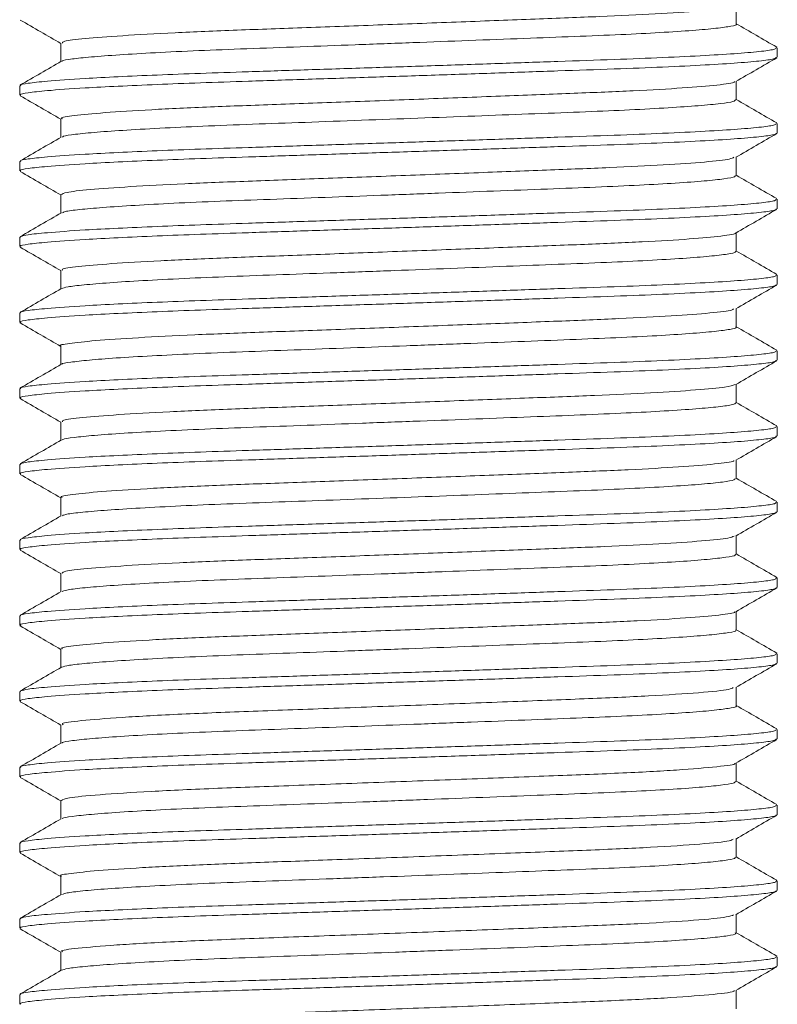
# Model space of a CAD drawing. Header units: millimetres. Extents: x 0 to 210, y 0 to 297.
# Tile 15 of 38: x 69 to 79, y 187 to 200. Entities that reach past the tile are written whole.
import ezdxf

# ---------------------------------------------------------------- set-up
doc = ezdxf.new("R2010")
doc.units = ezdxf.units.MM
doc.linetypes.add('HIDDEN', pattern=[1.905, 1.27, -0.635])
doc.layers.add('FORMAT', color=7, linetype='HIDDEN')

msp = doc.modelspace()

# ---------------------------------------------------------------- linework, layer by layer
at = {"layer": 'FORMAT', "linetype": 'Continuous', "lineweight": 15}
for p, q in [((78.051, 199.659), (78.051, 199.904)), ((69.133, 199.409), (69.133, 199.163)), ((78.592, 199.221), (78.592, 199.346)), ((78.051, 198.659), (78.051, 198.904)), ((68.592, 198.846), (68.592, 198.721)), ((69.133, 198.409), (69.133, 198.163)), ((78.592, 198.221), (78.592, 198.346)), ((78.051, 197.659), (78.051, 197.904)), ((68.592, 197.846), (68.592, 197.721)), ((69.133, 197.409), (69.133, 197.163)), ((78.592, 197.221), (78.592, 197.346)), ((68.592, 196.846), (68.592, 196.721)), ((78.051, 196.659), (78.051, 196.904)), ((69.133, 196.409), (69.133, 196.163)), ((78.592, 196.221), (78.592, 196.346)), ((68.592, 195.846), (68.592, 195.721)), ((78.051, 195.659), (78.051, 195.904)), ((69.133, 195.409), (69.133, 195.163)), ((78.592, 195.221), (78.592, 195.346)), ((78.051, 194.659), (78.051, 194.904)), ((68.592, 194.846), (68.592, 194.721)), ((69.133, 194.409), (69.133, 194.163)), ((78.592, 194.221), (78.592, 194.346)), ((68.592, 193.846), (68.592, 193.721)), ((78.051, 193.659), (78.051, 193.904)), ((69.133, 193.409), (69.133, 193.163)), ((78.592, 193.221), (78.592, 193.346)), ((68.592, 192.846), (68.592, 192.721)), ((78.051, 192.659), (78.051, 192.904)), ((69.133, 192.409), (69.133, 192.163)), ((78.592, 192.221), (78.592, 192.346)), ((78.051, 191.659), (78.051, 191.904)), ((68.592, 191.846), (68.592, 191.721)), ((69.133, 191.409), (69.133, 191.163)), ((78.592, 191.221), (78.592, 191.346)), ((68.592, 190.846), (68.592, 190.721)), ((78.051, 190.659), (78.051, 190.904)), ((69.133, 190.409), (69.133, 190.163)), ((78.592, 190.221), (78.592, 190.346)), ((68.592, 189.846), (68.592, 189.721)), ((78.051, 189.659), (78.051, 189.904)), ((69.133, 189.409), (69.133, 189.163)), ((78.592, 189.221), (78.592, 189.346)), ((78.051, 188.659), (78.051, 188.904)), ((68.592, 188.846), (68.592, 188.721)), ((69.133, 188.409), (69.133, 188.163)), ((78.592, 188.221), (78.592, 188.346)), ((68.592, 187.846), (68.592, 187.721)), ((78.051, 187.659), (78.051, 187.904)), ((69.133, 187.409), (69.133, 187.163)), ((78.592, 187.221), (78.592, 187.346)), ((68.592, 186.846), (68.592, 186.721)), ((78.051, 186.659), (78.051, 186.904))]:
    msp.add_line(p, q, dxfattribs=at)
at = {"layer": 'FORMAT', "linetype": 'Continuous', "lineweight": 0}
for p, q in [((78.586, 199.353), (78.58, 199.355)), ((68.607, 196.846), (68.598, 196.853)), ((78.586, 196.353), (78.58, 196.355)), ((78.586, 194.353), (78.581, 194.355)), ((68.607, 193.846), (68.598, 193.853)), ((78.586, 191.353), (78.58, 191.355)), ((68.607, 190.846), (68.598, 190.853)), ((78.586, 188.353), (78.579, 188.355)), ((68.607, 187.846), (68.598, 187.853))]:
    msp.add_line(p, q, dxfattribs=at)
for points, knots in [([(78.026, 199.9), (78.002, 199.89), (77.948, 199.868), (77.586, 199.832), (77.016, 199.794), (76.273, 199.759), (75.399, 199.726), (74.421, 199.688), (73.387, 199.65), (72.378, 199.612), (71.441, 199.58), (70.61, 199.544), (69.918, 199.506), (69.429, 199.468), (69.162, 199.435), (69.157, 199.416), (69.155, 199.409)], [0, 0, 0, 0, 0.060007, 0.1354, 0.210564, 0.283546, 0.355423, 0.429995, 0.505539, 0.580046, 0.651858, 0.724939, 0.800142, 0.875508, 0.949055, 1, 1, 1, 1]), ([(78.046, 199.659), (78.048, 199.658), (78.069, 199.65), (77.991, 199.631), (77.807, 199.604), (77.486, 199.575), (77.062, 199.547), (76.533, 199.52), (75.927, 199.496), (75.248, 199.47), (74.529, 199.443), (73.776, 199.414), (73.025, 199.386), (72.283, 199.359), (71.585, 199.334), (70.938, 199.309), (70.372, 199.282), (69.893, 199.253), (69.52, 199.225), (69.271, 199.198), (69.15, 199.179), (69.151, 199.169), (69.151, 199.167)], [0, 0, 0, 0, 0.003914, 0.057863, 0.113377, 0.16733, 0.222847, 0.276808, 0.332334, 0.386283, 0.441796, 0.495747, 0.551262, 0.605224, 0.66075, 0.714699, 0.770212, 0.82416, 0.879673, 0.933634, 0.989161, 1, 1, 1, 1]), ([(68.607, 198.846), (68.602, 198.849), (68.583, 198.859), (68.691, 198.878), (68.952, 198.907), (69.37, 198.937), (69.882, 198.964), (70.394, 198.987), (70.973, 199.009), (71.639, 199.031), (72.401, 199.056), (73.234, 199.083), (74.084, 199.111), (74.913, 199.139), (75.712, 199.167), (76.444, 199.191), (77.101, 199.217), (77.652, 199.244), (78.094, 199.272), (78.4, 199.3), (78.572, 199.325), (78.576, 199.34), (78.577, 199.346)], [0, 0, 0, 0, 0.014985, 0.067933, 0.122416, 0.190062, 0.234686, 0.280215, 0.32484, 0.370369, 0.423315, 0.477797, 0.530745, 0.585229, 0.638185, 0.692678, 0.745625, 0.800107, 0.853054, 0.907535, 0.960492, 1, 1, 1, 1]), ([(68.607, 198.721), (68.602, 198.724), (68.583, 198.734), (68.691, 198.753), (68.952, 198.782), (69.37, 198.812), (69.882, 198.839), (70.394, 198.862), (70.973, 198.884), (71.639, 198.906), (72.401, 198.931), (73.234, 198.958), (74.084, 198.986), (74.913, 199.014), (75.712, 199.042), (76.444, 199.066), (77.101, 199.092), (77.652, 199.119), (78.094, 199.147), (78.4, 199.175), (78.572, 199.2), (78.576, 199.215), (78.577, 199.221)], [0, 0, 0, 0, 0.014985, 0.067933, 0.122416, 0.190062, 0.234686, 0.280215, 0.32484, 0.370369, 0.423315, 0.477797, 0.530745, 0.585229, 0.638185, 0.692678, 0.745625, 0.800107, 0.853054, 0.907535, 0.960492, 1, 1, 1, 1]), ([(78.023, 198.9), (78.025, 198.897), (78.033, 198.883), (77.819, 198.854), (77.377, 198.816), (76.723, 198.778), (75.923, 198.746), (75.002, 198.711), (73.992, 198.672), (72.959, 198.634), (71.975, 198.598), (71.079, 198.566), (70.302, 198.529), (69.684, 198.49), (69.294, 198.452), (69.12, 198.427), (69.15, 198.412), (69.156, 198.409)], [0, 0, 0, 0, 0.016895, 0.091494, 0.167037, 0.241513, 0.313296, 0.38642, 0.461639, 0.536992, 0.610497, 0.6821, 0.756289, 0.831806, 0.906643, 0.978904, 1, 1, 1, 1]), ([(78.042, 198.659), (78.037, 198.652), (78.026, 198.636), (77.856, 198.61), (77.57, 198.582), (77.165, 198.554), (76.662, 198.526), (76.068, 198.501), (75.408, 198.476), (74.691, 198.449), (73.95, 198.421), (73.191, 198.393), (72.451, 198.365), (71.736, 198.34), (71.08, 198.315), (70.49, 198.288), (69.994, 198.26), (69.593, 198.232), (69.317, 198.204), (69.168, 198.183), (69.16, 198.171), (69.157, 198.167)], [0, 0, 0, 0, 0.046791, 0.100718, 0.156209, 0.210147, 0.265649, 0.319584, 0.375085, 0.429012, 0.484503, 0.538439, 0.59394, 0.647877, 0.703379, 0.757306, 0.812797, 0.866732, 0.922231, 0.976169, 1, 1, 1, 1]), ([(68.607, 197.846), (68.602, 197.849), (68.583, 197.859), (68.691, 197.878), (68.952, 197.907), (69.37, 197.937), (69.882, 197.964), (70.394, 197.987), (70.973, 198.009), (71.639, 198.031), (72.401, 198.056), (73.234, 198.083), (74.084, 198.111), (74.913, 198.139), (75.712, 198.167), (76.444, 198.191), (77.101, 198.217), (77.652, 198.244), (78.094, 198.272), (78.4, 198.3), (78.572, 198.325), (78.576, 198.34), (78.577, 198.346)], [0, 0, 0, 0, 0.014985, 0.067933, 0.122416, 0.190062, 0.234686, 0.280215, 0.32484, 0.370369, 0.423315, 0.477797, 0.530745, 0.585229, 0.638185, 0.692678, 0.745625, 0.800107, 0.853054, 0.907535, 0.960492, 1, 1, 1, 1]), ([(68.607, 197.721), (68.602, 197.724), (68.583, 197.734), (68.691, 197.753), (68.952, 197.782), (69.37, 197.812), (69.882, 197.839), (70.394, 197.862), (70.973, 197.884), (71.639, 197.906), (72.401, 197.931), (73.234, 197.958), (74.084, 197.986), (74.913, 198.014), (75.712, 198.042), (76.444, 198.066), (77.101, 198.092), (77.652, 198.119), (78.094, 198.147), (78.4, 198.175), (78.572, 198.2), (78.576, 198.215), (78.577, 198.221)], [0, 0, 0, 0, 0.014985, 0.067933, 0.122416, 0.190062, 0.234686, 0.280215, 0.32484, 0.370369, 0.423315, 0.477797, 0.530745, 0.585229, 0.638185, 0.692678, 0.745625, 0.800107, 0.853054, 0.907535, 0.960492, 1, 1, 1, 1]), ([(78.019, 197.9), (78.007, 197.892), (77.975, 197.873), (77.661, 197.838), (77.124, 197.8), (76.405, 197.764), (75.551, 197.732), (74.588, 197.695), (73.559, 197.656), (72.54, 197.618), (71.589, 197.585), (70.738, 197.551), (70.021, 197.513), (69.495, 197.474), (69.182, 197.439), (69.157, 197.418), (69.145, 197.409)], [0, 0, 0, 0, 0.048855, 0.124047, 0.199343, 0.272765, 0.344341, 0.418521, 0.493999, 0.568768, 0.640943, 0.713462, 0.7884, 0.863835, 0.937767, 1, 1, 1, 1]), ([(78.036, 197.659), (78.037, 197.654), (78.041, 197.64), (77.905, 197.616), (77.645, 197.588), (77.267, 197.56), (76.782, 197.532), (76.211, 197.507), (75.56, 197.482), (74.859, 197.455), (74.116, 197.427), (73.365, 197.399), (72.613, 197.371), (71.896, 197.345), (71.22, 197.321), (70.618, 197.294), (70.096, 197.266), (69.675, 197.238), (69.368, 197.21), (69.19, 197.187), (69.166, 197.174), (69.157, 197.168)], [0, 0, 0, 0, 0.033202, 0.088836, 0.142903, 0.198537, 0.252617, 0.308265, 0.362334, 0.41797, 0.472037, 0.527671, 0.58175, 0.637399, 0.691469, 0.747108, 0.801175, 0.85681, 0.910889, 0.966536, 1, 1, 1, 1]), ([(68.605, 196.855), (68.63, 196.863), (68.683, 196.879), (68.957, 196.907), (69.369, 196.937), (69.882, 196.964), (70.394, 196.987), (70.973, 197.009), (71.639, 197.031), (72.401, 197.056), (73.234, 197.083), (74.084, 197.111), (74.913, 197.139), (75.712, 197.167), (76.444, 197.191), (77.101, 197.217), (77.652, 197.244), (78.094, 197.272), (78.4, 197.3), (78.572, 197.325), (78.576, 197.34), (78.577, 197.346)], [0, 0, 0, 0, 0.050047, 0.105576, 0.17452, 0.22, 0.266403, 0.311883, 0.358287, 0.412249, 0.467776, 0.52174, 0.577269, 0.631242, 0.686781, 0.740744, 0.796271, 0.850234, 0.905761, 0.959734, 1, 1, 1, 1]), ([(68.607, 196.721), (68.602, 196.724), (68.583, 196.734), (68.691, 196.753), (68.952, 196.782), (69.37, 196.812), (69.882, 196.839), (70.394, 196.862), (70.973, 196.884), (71.639, 196.906), (72.401, 196.931), (73.234, 196.958), (74.084, 196.986), (74.913, 197.014), (75.712, 197.042), (76.444, 197.066), (77.101, 197.092), (77.652, 197.119), (78.094, 197.147), (78.4, 197.175), (78.572, 197.2), (78.576, 197.215), (78.577, 197.221)], [0, 0, 0, 0, 0.014985, 0.067933, 0.122416, 0.190062, 0.234686, 0.280215, 0.32484, 0.370369, 0.423315, 0.477797, 0.530745, 0.585229, 0.638185, 0.692678, 0.745625, 0.800107, 0.853054, 0.907535, 0.960492, 1, 1, 1, 1]), ([(78.036, 196.9), (78.037, 196.899), (78.053, 196.887), (77.869, 196.861), (77.468, 196.822), (76.841, 196.784), (76.064, 196.751), (75.161, 196.717), (74.162, 196.679), (73.127, 196.64), (72.133, 196.603), (71.22, 196.571), (70.421, 196.535), (69.772, 196.496), (69.343, 196.458), (69.135, 196.43), (69.155, 196.414), (69.16, 196.409)], [0, 0, 0, 0, 0.004423, 0.07871, 0.154267, 0.229086, 0.30129, 0.373929, 0.448964, 0.524466, 0.598436, 0.67001, 0.743829, 0.819295, 0.894414, 0.967244, 1, 1, 1, 1]), ([(78.035, 196.659), (78.039, 196.655), (78.053, 196.644), (77.945, 196.622), (77.716, 196.594), (77.36, 196.566), (76.902, 196.539), (76.344, 196.512), (75.715, 196.488), (75.018, 196.461), (74.288, 196.433), (73.532, 196.405), (72.783, 196.377), (72.051, 196.351), (71.369, 196.327), (70.745, 196.3), (70.207, 196.273), (69.76, 196.244), (69.428, 196.216), (69.209, 196.19), (69.167, 196.175), (69.147, 196.167)], [0, 0, 0, 0, 0.021501, 0.075432, 0.130926, 0.184865, 0.240367, 0.294308, 0.349815, 0.403746, 0.459241, 0.513177, 0.568677, 0.62262, 0.678128, 0.732059, 0.787554, 0.841488, 0.896986, 0.950929, 1, 1, 1, 1]), ([(68.607, 195.846), (68.602, 195.849), (68.583, 195.859), (68.691, 195.878), (68.952, 195.907), (69.37, 195.937), (69.882, 195.964), (70.394, 195.987), (70.973, 196.009), (71.639, 196.031), (72.401, 196.056), (73.234, 196.083), (74.084, 196.111), (74.913, 196.139), (75.712, 196.167), (76.444, 196.191), (77.101, 196.217), (77.652, 196.244), (78.094, 196.272), (78.4, 196.3), (78.572, 196.325), (78.576, 196.34), (78.577, 196.346)], [0, 0, 0, 0, 0.014985, 0.067933, 0.122416, 0.190062, 0.234686, 0.280215, 0.32484, 0.370369, 0.423315, 0.477797, 0.530745, 0.585229, 0.638185, 0.692678, 0.745625, 0.800107, 0.853054, 0.907535, 0.960492, 1, 1, 1, 1]), ([(68.607, 195.721), (68.602, 195.724), (68.583, 195.734), (68.691, 195.753), (68.952, 195.782), (69.37, 195.812), (69.882, 195.839), (70.394, 195.862), (70.973, 195.884), (71.639, 195.906), (72.401, 195.931), (73.234, 195.958), (74.084, 195.986), (74.913, 196.014), (75.712, 196.042), (76.444, 196.066), (77.101, 196.092), (77.652, 196.119), (78.094, 196.147), (78.4, 196.175), (78.572, 196.2), (78.576, 196.215), (78.577, 196.221)], [0, 0, 0, 0, 0.014985, 0.067933, 0.122416, 0.190062, 0.234686, 0.280215, 0.32484, 0.370369, 0.423315, 0.477797, 0.530745, 0.585229, 0.638185, 0.692678, 0.745625, 0.800107, 0.853054, 0.907535, 0.960492, 1, 1, 1, 1]), ([(78.015, 195.9), (78.011, 195.894), (77.999, 195.877), (77.728, 195.845), (77.228, 195.806), (76.534, 195.77), (75.701, 195.737), (74.754, 195.701), (73.73, 195.663), (72.704, 195.624), (71.74, 195.59), (70.869, 195.557), (70.13, 195.519), (69.559, 195.48), (69.234, 195.443), (69.1, 195.421), (69.136, 195.409), (69.138, 195.409)], [0, 0, 0, 0, 0.0355064, 0.1105251, 0.1859818, 0.2598782, 0.3314145, 0.4052343, 0.4806725, 0.555734, 0.6284815, 0.7005253, 0.7752278, 0.8507581, 0.9251066, 0.9967904, 1, 1, 1, 1]), ([(78.042, 195.659), (78.045, 195.658), (78.065, 195.648), (77.98, 195.629), (77.779, 195.601), (77.451, 195.573), (77.012, 195.545), (76.48, 195.518), (75.86, 195.494), (75.182, 195.467), (74.453, 195.44), (73.706, 195.412), (72.948, 195.384), (72.216, 195.357), (71.516, 195.332), (70.881, 195.306), (70.318, 195.279), (69.854, 195.251), (69.488, 195.223), (69.255, 195.195), (69.143, 195.178), (69.147, 195.168), (69.147, 195.168)], [0, 0, 0, 0, 0.008957, 0.064462, 0.1184, 0.173901, 0.22785, 0.283364, 0.337307, 0.392815, 0.446753, 0.502254, 0.556202, 0.611715, 0.66566, 0.72117, 0.775107, 0.830608, 0.884555, 0.940067, 0.994013, 1, 1, 1, 1]), ([(68.607, 194.846), (68.602, 194.849), (68.583, 194.859), (68.691, 194.878), (68.952, 194.907), (69.37, 194.937), (69.882, 194.964), (70.394, 194.987), (70.973, 195.009), (71.639, 195.031), (72.401, 195.056), (73.234, 195.083), (74.084, 195.111), (74.913, 195.139), (75.712, 195.167), (76.444, 195.191), (77.101, 195.217), (77.652, 195.244), (78.094, 195.272), (78.4, 195.3), (78.572, 195.325), (78.576, 195.34), (78.577, 195.346)], [0, 0, 0, 0, 0.014985, 0.067933, 0.122416, 0.190062, 0.234686, 0.280215, 0.32484, 0.370369, 0.423315, 0.477797, 0.530745, 0.585229, 0.638185, 0.692678, 0.745625, 0.800107, 0.853054, 0.907535, 0.960492, 1, 1, 1, 1]), ([(68.607, 194.721), (68.602, 194.724), (68.583, 194.734), (68.691, 194.753), (68.952, 194.782), (69.37, 194.812), (69.882, 194.839), (70.394, 194.862), (70.973, 194.884), (71.639, 194.906), (72.401, 194.931), (73.234, 194.958), (74.084, 194.986), (74.913, 195.014), (75.712, 195.042), (76.444, 195.066), (77.101, 195.092), (77.652, 195.119), (78.094, 195.147), (78.4, 195.175), (78.572, 195.2), (78.576, 195.215), (78.577, 195.221)], [0, 0, 0, 0, 0.014985, 0.067933, 0.122416, 0.190062, 0.234686, 0.280215, 0.32484, 0.370369, 0.423315, 0.477797, 0.530745, 0.585229, 0.638185, 0.692678, 0.745625, 0.800107, 0.853054, 0.907535, 0.960492, 1, 1, 1, 1]), ([(78.035, 194.9), (78.003, 194.889), (77.934, 194.866), (77.545, 194.829), (76.957, 194.79), (76.201, 194.756), (75.317, 194.723), (74.332, 194.685), (73.297, 194.646), (72.292, 194.609), (71.363, 194.577), (70.543, 194.541), (69.866, 194.503), (69.398, 194.464), (69.153, 194.433), (69.157, 194.416), (69.159, 194.409)], [0, 0, 0, 0, 0.0677976, 0.1431989, 0.2181942, 0.2908507, 0.3628894, 0.4375726, 0.5130539, 0.5873254, 0.6589456, 0.7322332, 0.8074786, 0.8827103, 0.9559591, 1, 1, 1, 1]), ([(78.047, 194.659), (78.038, 194.651), (78.019, 194.634), (77.834, 194.607), (77.534, 194.579), (77.121, 194.551), (76.605, 194.524), (76.008, 194.499), (75.337, 194.473), (74.623, 194.446), (73.872, 194.418), (73.121, 194.39), (72.376, 194.362), (71.672, 194.337), (71.016, 194.312), (70.44, 194.285), (69.948, 194.257), (69.562, 194.229), (69.296, 194.201), (69.161, 194.182), (69.156, 194.171), (69.155, 194.168)], [0, 0, 0, 0, 0.05106, 0.106693, 0.160761, 0.216396, 0.270472, 0.326118, 0.380183, 0.435815, 0.489881, 0.545513, 0.59959, 0.655236, 0.7093, 0.764933, 0.818996, 0.874627, 0.928704, 0.98435, 1, 1, 1, 1]), ([(68.605, 193.855), (68.63, 193.863), (68.683, 193.879), (68.957, 193.907), (69.369, 193.937), (69.882, 193.964), (70.394, 193.987), (70.973, 194.009), (71.639, 194.031), (72.401, 194.056), (73.234, 194.083), (74.084, 194.111), (74.913, 194.139), (75.712, 194.167), (76.444, 194.191), (77.101, 194.217), (77.652, 194.244), (78.094, 194.272), (78.4, 194.3), (78.572, 194.325), (78.576, 194.34), (78.577, 194.346)], [0, 0, 0, 0, 0.050066, 0.105594, 0.174537, 0.220016, 0.266418, 0.311897, 0.3583, 0.412261, 0.467787, 0.52175, 0.577278, 0.63125, 0.686787, 0.740749, 0.796276, 0.850237, 0.905763, 0.959735, 1, 1, 1, 1]), ([(68.607, 193.721), (68.602, 193.724), (68.583, 193.734), (68.691, 193.753), (68.952, 193.782), (69.37, 193.812), (69.882, 193.839), (70.394, 193.862), (70.973, 193.884), (71.639, 193.906), (72.401, 193.931), (73.234, 193.958), (74.084, 193.986), (74.913, 194.014), (75.712, 194.042), (76.444, 194.066), (77.101, 194.092), (77.652, 194.119), (78.094, 194.147), (78.4, 194.175), (78.572, 194.2), (78.576, 194.215), (78.577, 194.221)], [0, 0, 0, 0, 0.014985, 0.067933, 0.122416, 0.190062, 0.234686, 0.280215, 0.32484, 0.370369, 0.423315, 0.477797, 0.530745, 0.585229, 0.638185, 0.692678, 0.745625, 0.800107, 0.853054, 0.907535, 0.960492, 1, 1, 1, 1]), ([(78.019, 193.899), (78.019, 193.896), (78.021, 193.881), (77.789, 193.851), (77.326, 193.813), (76.658, 193.775), (75.847, 193.743), (74.917, 193.707), (73.901, 193.669), (72.87, 193.631), (71.893, 193.595), (71.005, 193.563), (70.241, 193.525), (69.639, 193.487), (69.272, 193.449), (69.113, 193.425), (69.146, 193.411), (69.151, 193.409)], [0, 0, 0, 0, 0.022946, 0.09775, 0.173324, 0.247657, 0.319349, 0.392771, 0.468126, 0.543438, 0.616737, 0.688488, 0.762913, 0.838495, 0.913222, 0.985278, 1, 1, 1, 1]), ([(78.037, 193.659), (78.036, 193.653), (78.034, 193.638), (77.884, 193.613), (77.614, 193.585), (77.222, 193.557), (76.732, 193.53), (76.148, 193.504), (75.496, 193.48), (74.785, 193.452), (74.046, 193.424), (73.287, 193.396), (72.544, 193.369), (71.824, 193.343), (71.16, 193.318), (70.56, 193.291), (70.052, 193.263), (69.638, 193.235), (69.346, 193.208), (69.179, 193.185), (69.162, 193.172), (69.156, 193.167)], [0, 0, 0, 0, 0.039137, 0.093062, 0.14855, 0.202484, 0.257983, 0.311917, 0.367416, 0.42134, 0.476829, 0.530762, 0.586259, 0.640194, 0.695694, 0.749619, 0.805107, 0.859039, 0.914534, 0.96847, 1, 1, 1, 1]), ([(68.607, 192.846), (68.602, 192.849), (68.583, 192.859), (68.691, 192.878), (68.952, 192.907), (69.37, 192.937), (69.882, 192.964), (70.394, 192.987), (70.973, 193.009), (71.639, 193.031), (72.401, 193.056), (73.234, 193.083), (74.084, 193.111), (74.913, 193.139), (75.712, 193.167), (76.444, 193.191), (77.101, 193.217), (77.652, 193.244), (78.094, 193.272), (78.4, 193.3), (78.572, 193.325), (78.576, 193.34), (78.577, 193.346)], [0, 0, 0, 0, 0.014985, 0.067933, 0.122416, 0.190062, 0.234686, 0.280215, 0.32484, 0.370369, 0.423315, 0.477797, 0.530745, 0.585229, 0.638185, 0.692678, 0.745625, 0.800107, 0.853054, 0.907535, 0.960492, 1, 1, 1, 1]), ([(68.607, 192.721), (68.602, 192.724), (68.583, 192.734), (68.691, 192.753), (68.952, 192.782), (69.37, 192.812), (69.882, 192.839), (70.394, 192.862), (70.973, 192.884), (71.639, 192.906), (72.401, 192.931), (73.234, 192.958), (74.084, 192.986), (74.913, 193.014), (75.712, 193.042), (76.444, 193.066), (77.101, 193.092), (77.652, 193.119), (78.094, 193.147), (78.4, 193.175), (78.572, 193.2), (78.576, 193.215), (78.577, 193.221)], [0, 0, 0, 0, 0.014985, 0.067933, 0.122416, 0.190062, 0.234686, 0.280215, 0.32484, 0.370369, 0.423315, 0.477797, 0.530745, 0.585229, 0.638185, 0.692678, 0.745625, 0.800107, 0.853054, 0.907535, 0.960492, 1, 1, 1, 1]), ([(78.021, 192.9), (78.003, 192.891), (77.96, 192.87), (77.622, 192.835), (77.067, 192.797), (76.335, 192.761), (75.471, 192.729), (74.5, 192.691), (73.468, 192.653), (72.454, 192.615), (71.51, 192.582), (70.67, 192.547), (69.966, 192.509), (69.459, 192.471), (69.171, 192.437), (69.157, 192.417), (69.151, 192.409)], [0, 0, 0, 0, 0.054329, 0.129639, 0.2048763, 0.2780755, 0.3497926, 0.4241912, 0.4997162, 0.5743575, 0.6463214, 0.7191484, 0.7942383, 0.8696483, 0.9433863, 1, 1, 1, 1]), ([(78.035, 192.659), (78.039, 192.655), (78.049, 192.642), (77.929, 192.62), (77.685, 192.592), (77.321, 192.563), (76.849, 192.536), (76.289, 192.51), (75.646, 192.485), (74.952, 192.459), (74.212, 192.431), (73.461, 192.403), (72.707, 192.375), (71.985, 192.348), (71.303, 192.324), (70.691, 192.298), (70.157, 192.27), (69.723, 192.242), (69.401, 192.214), (69.2, 192.189), (69.166, 192.174), (69.151, 192.168)], [0, 0, 0, 0, 0.0266148, 0.0821179, 0.1360558, 0.1915571, 0.2455081, 0.3010241, 0.3549652, 0.4104707, 0.4644093, 0.5199114, 0.573862, 0.6293775, 0.6833206, 0.7388283, 0.7927671, 0.8482694, 0.9022194, 0.9577341, 1, 1, 1, 1]), ([(68.607, 191.846), (68.602, 191.849), (68.583, 191.859), (68.691, 191.878), (68.952, 191.907), (69.37, 191.937), (69.882, 191.964), (70.394, 191.987), (70.973, 192.009), (71.639, 192.031), (72.401, 192.056), (73.234, 192.083), (74.084, 192.111), (74.913, 192.139), (75.712, 192.167), (76.444, 192.191), (77.101, 192.217), (77.652, 192.244), (78.094, 192.272), (78.4, 192.3), (78.572, 192.325), (78.576, 192.34), (78.577, 192.346)], [0, 0, 0, 0, 0.014985, 0.067933, 0.122416, 0.190062, 0.234686, 0.280215, 0.32484, 0.370369, 0.423315, 0.477797, 0.530745, 0.585229, 0.638185, 0.692678, 0.745625, 0.800107, 0.853054, 0.907535, 0.960492, 1, 1, 1, 1]), ([(68.607, 191.721), (68.602, 191.724), (68.583, 191.734), (68.691, 191.753), (68.952, 191.782), (69.37, 191.812), (69.882, 191.839), (70.394, 191.862), (70.973, 191.884), (71.639, 191.906), (72.401, 191.931), (73.234, 191.958), (74.084, 191.986), (74.913, 192.014), (75.712, 192.042), (76.444, 192.066), (77.101, 192.092), (77.652, 192.119), (78.094, 192.147), (78.4, 192.175), (78.572, 192.2), (78.576, 192.215), (78.577, 192.221)], [0, 0, 0, 0, 0.014985, 0.067933, 0.122416, 0.190062, 0.234686, 0.280215, 0.32484, 0.370369, 0.423315, 0.477797, 0.530745, 0.585229, 0.638185, 0.692678, 0.745625, 0.800107, 0.853054, 0.907535, 0.960492, 1, 1, 1, 1]), ([(78.028, 191.9), (78.03, 191.898), (78.043, 191.885), (77.844, 191.857), (77.42, 191.819), (76.779, 191.781), (75.99, 191.748), (75.077, 191.713), (74.072, 191.675), (73.038, 191.637), (72.049, 191.6), (71.144, 191.568), (70.357, 191.532), (69.725, 191.493), (69.316, 191.455), (69.127, 191.428), (69.152, 191.413), (69.159, 191.409)], [0, 0, 0, 0, 0.01206, 0.0864714, 0.1619801, 0.2365763, 0.3084884, 0.3813438, 0.4564351, 0.5318169, 0.6054991, 0.6770199, 0.7509945, 0.8264464, 0.9013746, 0.9738589, 1, 1, 1, 1]), ([(78.038, 191.659), (78.042, 191.657), (78.06, 191.646), (77.965, 191.626), (77.753, 191.598), (77.411, 191.57), (76.966, 191.542), (76.42, 191.515), (75.799, 191.491), (75.11, 191.465), (74.383, 191.437), (73.628, 191.409), (72.878, 191.381), (72.142, 191.354), (71.454, 191.33), (70.82, 191.304), (70.271, 191.276), (69.81, 191.248), (69.464, 191.22), (69.225, 191.193), (69.171, 191.177), (69.145, 191.168)], [0, 0, 0, 0, 0.014834, 0.068879, 0.124491, 0.178543, 0.234161, 0.288218, 0.343843, 0.397888, 0.4535, 0.50755, 0.563166, 0.617223, 0.672849, 0.726894, 0.782507, 0.836554, 0.892168, 0.946226, 1, 1, 1, 1]), ([(68.605, 190.855), (68.63, 190.863), (68.682, 190.879), (68.957, 190.907), (69.369, 190.937), (69.882, 190.964), (70.394, 190.987), (70.973, 191.009), (71.639, 191.031), (72.401, 191.056), (73.234, 191.083), (74.084, 191.111), (74.913, 191.139), (75.712, 191.167), (76.444, 191.191), (77.101, 191.217), (77.652, 191.244), (78.094, 191.272), (78.4, 191.3), (78.572, 191.325), (78.576, 191.34), (78.577, 191.346)], [0, 0, 0, 0, 0.050153, 0.105676, 0.174612, 0.220087, 0.266485, 0.31196, 0.358359, 0.412315, 0.467835, 0.521794, 0.577317, 0.631283, 0.686816, 0.740773, 0.796294, 0.850251, 0.905771, 0.959738, 1, 1, 1, 1]), ([(68.607, 190.721), (68.602, 190.724), (68.583, 190.734), (68.691, 190.753), (68.952, 190.782), (69.37, 190.812), (69.882, 190.839), (70.394, 190.862), (70.973, 190.884), (71.639, 190.906), (72.401, 190.931), (73.234, 190.958), (74.084, 190.986), (74.913, 191.014), (75.712, 191.042), (76.444, 191.066), (77.101, 191.092), (77.652, 191.119), (78.094, 191.147), (78.4, 191.175), (78.572, 191.2), (78.576, 191.215), (78.577, 191.221)], [0, 0, 0, 0, 0.014985, 0.067933, 0.122416, 0.190062, 0.234686, 0.280215, 0.32484, 0.370369, 0.423315, 0.477797, 0.530745, 0.585229, 0.638185, 0.692678, 0.745625, 0.800107, 0.853054, 0.907535, 0.960492, 1, 1, 1, 1]), ([(78.009, 190.899), (77.998, 190.891), (77.967, 190.87), (77.589, 190.832), (76.937, 190.789), (76.065, 190.751), (75.037, 190.712), (73.899, 190.669), (72.742, 190.626), (71.655, 190.587), (70.693, 190.549), (69.903, 190.506), (69.378, 190.463), (69.129, 190.431), (69.158, 190.414), (69.167, 190.409)], [0, 0, 0, 0, 0.051015, 0.135809, 0.220294, 0.301748, 0.383712, 0.468398, 0.553022, 0.634815, 0.716429, 0.800986, 0.885729, 0.967865, 1, 1, 1, 1]), ([(78.049, 190.659), (78.05, 190.659), (78.071, 190.65), (77.995, 190.632), (77.813, 190.604), (77.499, 190.576), (77.074, 190.548), (76.553, 190.521), (75.943, 190.497), (75.272, 190.471), (74.547, 190.443), (73.802, 190.415), (73.044, 190.387), (72.308, 190.36), (71.602, 190.335), (70.959, 190.31), (70.385, 190.282), (69.908, 190.254), (69.528, 190.226), (69.278, 190.199), (69.152, 190.18), (69.152, 190.169), (69.153, 190.167)], [0, 0, 0, 0, 0.001288, 0.056776, 0.110695, 0.166177, 0.220107, 0.275601, 0.329527, 0.385016, 0.438935, 0.494417, 0.548346, 0.603839, 0.657766, 0.713258, 0.767177, 0.822659, 0.876586, 0.932078, 0.986007, 1, 1, 1, 1]), ([(68.607, 189.846), (68.602, 189.849), (68.583, 189.859), (68.691, 189.878), (68.952, 189.907), (69.37, 189.937), (69.882, 189.964), (70.394, 189.987), (70.973, 190.009), (71.639, 190.031), (72.401, 190.056), (73.234, 190.083), (74.084, 190.111), (74.913, 190.139), (75.712, 190.167), (76.444, 190.191), (77.101, 190.217), (77.652, 190.244), (78.094, 190.272), (78.4, 190.3), (78.572, 190.325), (78.576, 190.34), (78.577, 190.346)], [0, 0, 0, 0, 0.014985, 0.067933, 0.122416, 0.190062, 0.234686, 0.280215, 0.32484, 0.370369, 0.423315, 0.477797, 0.530745, 0.585229, 0.638185, 0.692678, 0.745625, 0.800107, 0.853054, 0.907535, 0.960492, 1, 1, 1, 1]), ([(68.607, 189.721), (68.602, 189.724), (68.583, 189.734), (68.691, 189.753), (68.952, 189.782), (69.37, 189.812), (69.882, 189.839), (70.394, 189.862), (70.973, 189.884), (71.639, 189.906), (72.401, 189.931), (73.234, 189.958), (74.084, 189.986), (74.913, 190.014), (75.712, 190.042), (76.444, 190.066), (77.101, 190.092), (77.652, 190.119), (78.094, 190.147), (78.4, 190.175), (78.572, 190.2), (78.576, 190.215), (78.577, 190.221)], [0, 0, 0, 0, 0.014985, 0.067933, 0.122416, 0.190062, 0.234686, 0.280215, 0.32484, 0.370369, 0.423315, 0.477797, 0.530745, 0.585229, 0.638185, 0.692678, 0.745625, 0.800107, 0.853054, 0.907535, 0.960492, 1, 1, 1, 1]), ([(78.03, 189.9), (78.032, 189.898), (78.053, 189.884), (77.819, 189.854), (77.312, 189.811), (76.537, 189.769), (75.586, 189.733), (74.498, 189.691), (73.336, 189.648), (72.206, 189.606), (71.172, 189.57), (70.286, 189.528), (69.616, 189.485), (69.202, 189.444), (69.162, 189.42), (69.143, 189.409)], [0, 0, 0, 0, 0.008113, 0.091888, 0.176834, 0.260107, 0.340727, 0.424271, 0.509229, 0.592754, 0.673371, 0.756665, 0.841613, 0.92537, 1, 1, 1, 1]), ([(78.042, 189.659), (78.038, 189.652), (78.028, 189.637), (77.864, 189.611), (77.579, 189.582), (77.18, 189.554), (76.676, 189.527), (76.089, 189.502), (75.426, 189.477), (74.716, 189.45), (73.969, 189.421), (73.217, 189.393), (72.469, 189.366), (71.759, 189.34), (71.096, 189.316), (70.509, 189.289), (70.005, 189.261), (69.605, 189.232), (69.323, 189.205), (69.171, 189.183), (69.16, 189.171), (69.156, 189.168)], [0, 0, 0, 0, 0.044216, 0.099738, 0.153696, 0.209218, 0.263187, 0.318722, 0.372678, 0.428199, 0.482155, 0.537675, 0.591644, 0.647179, 0.701136, 0.756659, 0.810615, 0.866136, 0.920104, 0.975639, 1, 1, 1, 1]), ([(68.607, 188.846), (68.602, 188.849), (68.583, 188.859), (68.691, 188.878), (68.952, 188.907), (69.37, 188.937), (69.882, 188.964), (70.394, 188.987), (70.973, 189.009), (71.639, 189.031), (72.401, 189.056), (73.234, 189.083), (74.084, 189.111), (74.913, 189.139), (75.712, 189.167), (76.444, 189.191), (77.101, 189.217), (77.652, 189.244), (78.094, 189.272), (78.4, 189.3), (78.572, 189.325), (78.576, 189.34), (78.577, 189.346)], [0, 0, 0, 0, 0.014985, 0.067933, 0.122416, 0.190062, 0.234686, 0.280215, 0.32484, 0.370369, 0.423315, 0.477797, 0.530745, 0.585229, 0.638185, 0.692678, 0.745625, 0.800107, 0.853054, 0.907535, 0.960492, 1, 1, 1, 1]), ([(68.607, 188.721), (68.602, 188.724), (68.583, 188.734), (68.691, 188.753), (68.952, 188.782), (69.37, 188.812), (69.882, 188.839), (70.394, 188.862), (70.973, 188.884), (71.639, 188.906), (72.401, 188.931), (73.234, 188.958), (74.084, 188.986), (74.913, 189.014), (75.712, 189.042), (76.444, 189.066), (77.101, 189.092), (77.652, 189.119), (78.094, 189.147), (78.4, 189.175), (78.572, 189.2), (78.576, 189.215), (78.577, 189.221)], [0, 0, 0, 0, 0.014985, 0.067933, 0.122416, 0.190062, 0.234686, 0.280215, 0.32484, 0.370369, 0.423315, 0.477797, 0.530745, 0.585229, 0.638185, 0.692678, 0.745625, 0.800107, 0.853054, 0.907535, 0.960492, 1, 1, 1, 1]), ([(78.01, 188.9), (78, 188.892), (77.975, 188.871), (77.607, 188.833), (76.964, 188.79), (76.098, 188.752), (75.076, 188.714), (73.941, 188.67), (72.823, 188.629), (71.811, 188.592), (70.933, 188.559), (70.181, 188.522), (69.596, 188.483), (69.251, 188.446), (69.106, 188.423), (69.141, 188.41), (69.145, 188.409)], [0, 0, 0, 0, 0.049142, 0.1337695, 0.2181908, 0.2996584, 0.3813591, 0.46587, 0.5504219, 0.6234004, 0.6952508, 0.7697958, 0.8453226, 0.9198208, 0.9916237, 1, 1, 1, 1]), ([(78.035, 188.659), (78.037, 188.654), (78.042, 188.641), (77.909, 188.617), (77.656, 188.589), (77.278, 188.561), (76.8, 188.533), (76.226, 188.507), (75.583, 188.483), (74.877, 188.456), (74.142, 188.428), (73.384, 188.4), (72.638, 188.372), (71.913, 188.346), (71.242, 188.322), (70.632, 188.295), (70.112, 188.267), (69.685, 188.239), (69.377, 188.211), (69.193, 188.187), (69.167, 188.174), (69.157, 188.168)], [0, 0, 0, 0, 0.032711, 0.086745, 0.142347, 0.19639, 0.252, 0.306045, 0.361657, 0.415692, 0.471293, 0.525335, 0.580944, 0.634989, 0.690603, 0.744638, 0.800239, 0.854279, 0.909886, 0.963933, 1, 1, 1, 1]), ([(68.605, 187.855), (68.63, 187.863), (68.682, 187.879), (68.957, 187.907), (69.369, 187.937), (69.882, 187.964), (70.394, 187.987), (70.973, 188.009), (71.639, 188.031), (72.401, 188.056), (73.234, 188.083), (74.084, 188.111), (74.913, 188.139), (75.712, 188.167), (76.444, 188.191), (77.101, 188.217), (77.652, 188.244), (78.094, 188.272), (78.4, 188.3), (78.572, 188.325), (78.576, 188.34), (78.577, 188.346)], [0, 0, 0, 0, 0.050298, 0.105812, 0.174738, 0.220206, 0.266597, 0.312065, 0.358456, 0.412404, 0.467916, 0.521867, 0.577381, 0.63134, 0.686864, 0.740812, 0.796325, 0.850274, 0.905786, 0.959745, 1, 1, 1, 1]), ([(68.607, 187.721), (68.602, 187.724), (68.583, 187.734), (68.691, 187.753), (68.952, 187.782), (69.37, 187.812), (69.882, 187.839), (70.394, 187.862), (70.973, 187.884), (71.639, 187.906), (72.401, 187.931), (73.234, 187.958), (74.084, 187.986), (74.913, 188.014), (75.712, 188.042), (76.444, 188.066), (77.101, 188.092), (77.652, 188.119), (78.094, 188.147), (78.4, 188.175), (78.572, 188.2), (78.576, 188.215), (78.577, 188.221)], [0, 0, 0, 0, 0.014985, 0.067933, 0.122416, 0.190062, 0.234686, 0.280215, 0.32484, 0.370369, 0.423315, 0.477797, 0.530745, 0.585229, 0.638185, 0.692678, 0.745625, 0.800107, 0.853054, 0.907535, 0.960492, 1, 1, 1, 1]), ([(78.015, 187.899), (77.994, 187.89), (77.946, 187.867), (77.527, 187.827), (76.847, 187.784), (75.955, 187.747), (74.913, 187.707), (73.767, 187.664), (72.615, 187.621), (71.539, 187.583), (70.594, 187.544), (69.828, 187.501), (69.337, 187.458), (69.116, 187.429), (69.154, 187.412), (69.162, 187.409)], [0, 0, 0, 0, 0.060621, 0.145532, 0.22981, 0.310915, 0.393322, 0.478152, 0.562597, 0.643963, 0.726041, 0.81077, 0.89536, 0.977049, 1, 1, 1, 1]), ([(78.037, 187.659), (78.04, 187.656), (78.055, 187.644), (77.951, 187.623), (77.724, 187.595), (77.374, 187.567), (76.915, 187.539), (76.365, 187.513), (75.731, 187.489), (75.043, 187.462), (74.307, 187.434), (73.558, 187.406), (72.802, 187.378), (72.076, 187.351), (71.386, 187.327), (70.765, 187.301), (70.219, 187.273), (69.773, 187.245), (69.435, 187.217), (69.211, 187.191), (69.166, 187.175), (69.144, 187.167)], [0, 0, 0, 0, 0.01898, 0.074453, 0.128361, 0.183832, 0.237753, 0.293237, 0.347149, 0.402625, 0.456534, 0.512005, 0.565925, 0.621409, 0.675323, 0.730801, 0.784709, 0.840181, 0.8941, 0.949583, 1, 1, 1, 1]), ([(68.607, 186.846), (68.602, 186.849), (68.583, 186.859), (68.691, 186.878), (68.952, 186.907), (69.37, 186.937), (69.882, 186.964), (70.394, 186.987), (70.973, 187.009), (71.639, 187.031), (72.401, 187.056), (73.234, 187.083), (74.084, 187.111), (74.913, 187.139), (75.712, 187.167), (76.444, 187.191), (77.101, 187.217), (77.652, 187.244), (78.094, 187.272), (78.4, 187.3), (78.572, 187.325), (78.576, 187.34), (78.577, 187.346)], [0, 0, 0, 0, 0.014985, 0.067933, 0.122416, 0.190062, 0.234686, 0.280215, 0.32484, 0.370369, 0.423315, 0.477797, 0.530745, 0.585229, 0.638185, 0.692678, 0.745625, 0.800107, 0.853054, 0.907535, 0.960492, 1, 1, 1, 1]), ([(68.607, 186.721), (68.602, 186.724), (68.583, 186.734), (68.691, 186.753), (68.952, 186.782), (69.37, 186.812), (69.882, 186.839), (70.394, 186.862), (70.973, 186.884), (71.639, 186.906), (72.401, 186.931), (73.234, 186.958), (74.084, 186.986), (74.913, 187.014), (75.712, 187.042), (76.444, 187.066), (77.101, 187.092), (77.652, 187.119), (78.094, 187.147), (78.4, 187.175), (78.572, 187.2), (78.576, 187.215), (78.577, 187.221)], [0, 0, 0, 0, 0.014985, 0.067933, 0.122416, 0.190062, 0.234686, 0.280215, 0.32484, 0.370369, 0.423315, 0.477797, 0.530745, 0.585229, 0.638185, 0.692678, 0.745625, 0.800107, 0.853054, 0.907535, 0.960492, 1, 1, 1, 1]), ([(78.019, 186.9), (78.022, 186.897), (78.036, 186.881), (77.776, 186.849), (77.234, 186.806), (76.437, 186.765), (75.469, 186.729), (74.368, 186.686), (73.205, 186.643), (72.082, 186.602), (71.064, 186.565), (70.197, 186.523), (69.557, 186.48), (69.184, 186.441), (69.163, 186.419), (69.154, 186.409)], [0, 0, 0, 0, 0.017522, 0.101566, 0.18646, 0.26937, 0.350083, 0.433922, 0.518856, 0.602042, 0.682672, 0.766286, 0.851238, 0.934682, 1, 1, 1, 1])]:
    msp.add_open_spline(points, degree=3, knots=knots, dxfattribs=at)
at = {"layer": 'FORMAT', "linetype": 'Continuous', "lineweight": 15}
for points, knots in [([(68.599, 199.713), (68.689, 199.661), (68.867, 199.558), (69.046, 199.455), (69.133, 199.404)], [0, 0, 0, 0, 0.507427, 1, 1, 1, 1]), ([(78.584, 199.355), (78.493, 199.407), (78.316, 199.51), (78.138, 199.613), (78.051, 199.663)], [0, 0, 0, 0, 0.5085206, 1, 1, 1, 1]), ([(69.141, 199.168), (69.051, 199.115), (68.87, 199.011), (68.689, 198.906), (68.599, 198.854)], [0, 0, 0, 0, 0.4999664, 1, 1, 1, 1]), ([(78.043, 198.9), (78.133, 198.952), (78.314, 199.057), (78.495, 199.161), (78.585, 199.213)], [0, 0, 0, 0, 0.499968, 1, 1, 1, 1]), ([(68.599, 198.713), (68.689, 198.661), (68.867, 198.558), (69.045, 198.455), (69.133, 198.404)], [0, 0, 0, 0, 0.507093, 1, 1, 1, 1]), ([(78.585, 198.354), (78.495, 198.406), (78.317, 198.509), (78.139, 198.612), (78.051, 198.663)], [0, 0, 0, 0, 0.506808, 1, 1, 1, 1]), ([(69.141, 198.168), (69.051, 198.115), (68.87, 198.011), (68.689, 197.906), (68.599, 197.854)], [0, 0, 0, 0, 0.4999661, 1, 1, 1, 1]), ([(78.044, 197.9), (78.134, 197.953), (78.315, 198.057), (78.496, 198.162), (78.586, 198.214)], [0, 0, 0, 0, 0.499965, 1, 1, 1, 1]), ([(68.598, 197.714), (68.689, 197.661), (68.867, 197.558), (69.045, 197.455), (69.133, 197.404)], [0, 0, 0, 0, 0.506905, 1, 1, 1, 1]), ([(78.584, 197.355), (78.494, 197.407), (78.316, 197.51), (78.138, 197.612), (78.051, 197.663)], [0, 0, 0, 0, 0.5079442, 1, 1, 1, 1]), ([(78.043, 196.9), (78.133, 196.952), (78.314, 197.057), (78.495, 197.161), (78.585, 197.213)], [0, 0, 0, 0, 0.499964, 1, 1, 1, 1]), ([(69.143, 197.169), (69.052, 197.116), (68.872, 197.012), (68.691, 196.907), (68.601, 196.855)], [0, 0, 0, 0, 0.499966, 1, 1, 1, 1]), ([(68.599, 196.713), (68.689, 196.661), (68.867, 196.558), (69.045, 196.455), (69.133, 196.404)], [0, 0, 0, 0, 0.50734, 1, 1, 1, 1]), ([(78.584, 196.355), (78.494, 196.407), (78.316, 196.51), (78.138, 196.613), (78.051, 196.663)], [0, 0, 0, 0, 0.508304, 1, 1, 1, 1]), ([(69.141, 196.167), (69.05, 196.115), (68.87, 196.011), (68.689, 195.906), (68.599, 195.854)], [0, 0, 0, 0, 0.499967, 1, 1, 1, 1]), ([(78.043, 195.9), (78.133, 195.952), (78.314, 196.057), (78.495, 196.161), (78.585, 196.213)], [0, 0, 0, 0, 0.499968, 1, 1, 1, 1]), ([(68.599, 195.714), (68.689, 195.661), (68.867, 195.558), (69.045, 195.455), (69.133, 195.404)], [0, 0, 0, 0, 0.50693, 1, 1, 1, 1]), ([(78.585, 195.354), (78.495, 195.406), (78.317, 195.509), (78.139, 195.612), (78.051, 195.663)], [0, 0, 0, 0, 0.506915, 1, 1, 1, 1]), ([(69.141, 195.168), (69.051, 195.115), (68.87, 195.011), (68.689, 194.906), (68.599, 194.854)], [0, 0, 0, 0, 0.499966, 1, 1, 1, 1]), ([(78.044, 194.9), (78.134, 194.953), (78.315, 195.057), (78.496, 195.162), (78.586, 195.214)], [0, 0, 0, 0, 0.499964, 1, 1, 1, 1]), ([(68.598, 194.714), (68.689, 194.661), (68.867, 194.558), (69.045, 194.455), (69.133, 194.404)], [0, 0, 0, 0, 0.507025, 1, 1, 1, 1]), ([(78.584, 194.355), (78.494, 194.407), (78.316, 194.51), (78.138, 194.612), (78.051, 194.663)], [0, 0, 0, 0, 0.508133, 1, 1, 1, 1]), ([(69.143, 194.169), (69.052, 194.116), (68.872, 194.012), (68.691, 193.907), (68.601, 193.855)], [0, 0, 0, 0, 0.499965, 1, 1, 1, 1]), ([(78.043, 193.9), (78.133, 193.952), (78.314, 194.057), (78.495, 194.161), (78.585, 194.213)], [0, 0, 0, 0, 0.499965, 1, 1, 1, 1]), ([(68.599, 193.713), (68.689, 193.661), (68.867, 193.558), (69.045, 193.455), (69.133, 193.404)], [0, 0, 0, 0, 0.5072257, 1, 1, 1, 1]), ([(78.584, 193.355), (78.494, 193.407), (78.316, 193.51), (78.138, 193.612), (78.051, 193.663)], [0, 0, 0, 0, 0.508068, 1, 1, 1, 1]), ([(78.043, 192.9), (78.133, 192.952), (78.314, 193.057), (78.495, 193.161), (78.585, 193.213)], [0, 0, 0, 0, 0.499968, 1, 1, 1, 1]), ([(69.14, 193.167), (69.05, 193.115), (68.869, 193.011), (68.689, 192.906), (68.598, 192.854)], [0, 0, 0, 0, 0.499968, 1, 1, 1, 1]), ([(68.598, 192.714), (68.689, 192.661), (68.867, 192.558), (69.045, 192.455), (69.133, 192.404)], [0, 0, 0, 0, 0.506731, 1, 1, 1, 1]), ([(78.585, 192.354), (78.495, 192.406), (78.317, 192.509), (78.139, 192.612), (78.051, 192.663)], [0, 0, 0, 0, 0.507012, 1, 1, 1, 1]), ([(69.141, 192.168), (69.051, 192.115), (68.87, 192.011), (68.689, 191.907), (68.599, 191.854)], [0, 0, 0, 0, 0.499966, 1, 1, 1, 1]), ([(78.044, 191.9), (78.134, 191.953), (78.315, 192.057), (78.496, 192.162), (78.586, 192.214)], [0, 0, 0, 0, 0.499963, 1, 1, 1, 1]), ([(68.599, 191.714), (68.689, 191.661), (68.867, 191.558), (69.045, 191.455), (69.133, 191.404)], [0, 0, 0, 0, 0.507142, 1, 1, 1, 1]), ([(78.584, 191.355), (78.493, 191.407), (78.316, 191.51), (78.138, 191.613), (78.051, 191.663)], [0, 0, 0, 0, 0.508362, 1, 1, 1, 1]), ([(69.143, 191.168), (69.052, 191.116), (68.872, 191.012), (68.691, 190.907), (68.601, 190.855)], [0, 0, 0, 0, 0.499965, 1, 1, 1, 1]), ([(78.043, 190.9), (78.133, 190.952), (78.314, 191.057), (78.494, 191.161), (78.585, 191.213)], [0, 0, 0, 0, 0.499965, 1, 1, 1, 1]), ([(68.599, 190.713), (68.689, 190.661), (68.867, 190.558), (69.045, 190.455), (69.133, 190.404)], [0, 0, 0, 0, 0.507085, 1, 1, 1, 1]), ([(78.585, 190.354), (78.494, 190.407), (78.316, 190.51), (78.138, 190.612), (78.051, 190.663)], [0, 0, 0, 0, 0.507824, 1, 1, 1, 1]), ([(78.043, 189.9), (78.133, 189.952), (78.314, 190.057), (78.495, 190.161), (78.585, 190.213)], [0, 0, 0, 0, 0.499968, 1, 1, 1, 1]), ([(69.14, 190.167), (69.05, 190.115), (68.869, 190.01), (68.689, 189.906), (68.598, 189.854)], [0, 0, 0, 0, 0.499969, 1, 1, 1, 1]), ([(68.598, 189.714), (68.689, 189.662), (68.867, 189.558), (69.045, 189.455), (69.133, 189.404)], [0, 0, 0, 0, 0.506587, 1, 1, 1, 1]), ([(78.585, 189.354), (78.495, 189.406), (78.317, 189.509), (78.139, 189.612), (78.051, 189.663)], [0, 0, 0, 0, 0.507103, 1, 1, 1, 1]), ([(69.141, 189.168), (69.051, 189.116), (68.87, 189.011), (68.69, 188.907), (68.599, 188.854)], [0, 0, 0, 0, 0.499966, 1, 1, 1, 1]), ([(78.044, 188.9), (78.134, 188.953), (78.315, 189.057), (78.495, 189.162), (78.586, 189.214)], [0, 0, 0, 0, 0.499963, 1, 1, 1, 1]), ([(68.599, 188.713), (68.689, 188.661), (68.867, 188.558), (69.045, 188.455), (69.133, 188.404)], [0, 0, 0, 0, 0.507252, 1, 1, 1, 1]), ([(78.584, 188.355), (78.493, 188.407), (78.316, 188.51), (78.138, 188.613), (78.051, 188.663)], [0, 0, 0, 0, 0.508629, 1, 1, 1, 1]), ([(69.143, 188.168), (69.052, 188.116), (68.872, 188.012), (68.691, 187.907), (68.6, 187.855)], [0, 0, 0, 0, 0.499965, 1, 1, 1, 1]), ([(78.043, 187.9), (78.133, 187.952), (78.314, 188.057), (78.494, 188.161), (78.585, 188.213)], [0, 0, 0, 0, 0.499966, 1, 1, 1, 1]), ([(68.599, 187.713), (68.689, 187.661), (68.867, 187.558), (69.045, 187.455), (69.133, 187.404)], [0, 0, 0, 0, 0.507036, 1, 1, 1, 1]), ([(78.585, 187.354), (78.494, 187.407), (78.316, 187.509), (78.138, 187.612), (78.051, 187.663)], [0, 0, 0, 0, 0.50758, 1, 1, 1, 1]), ([(78.043, 186.9), (78.133, 186.952), (78.314, 187.057), (78.495, 187.161), (78.585, 187.213)], [0, 0, 0, 0, 0.499968, 1, 1, 1, 1]), ([(69.14, 187.167), (69.05, 187.115), (68.869, 187.01), (68.689, 186.906), (68.598, 186.854)], [0, 0, 0, 0, 0.499969, 1, 1, 1, 1])]:
    msp.add_open_spline(points, degree=3, knots=knots, dxfattribs=at)

doc.saveas('drawing.dxf')
